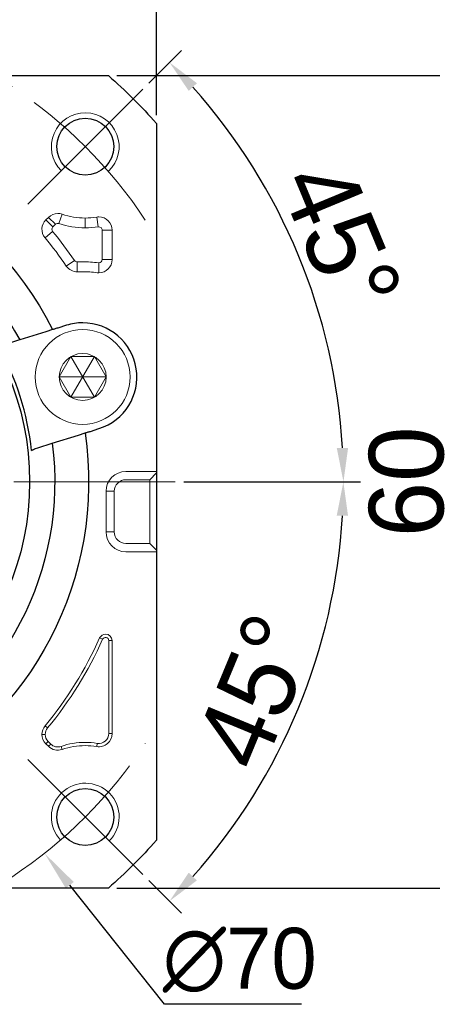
# Model space of a CAD drawing. Header units: millimetres. Extents: x 1384 to 1884, y 1004 to 1358.
# Tile 5 of 9: x 1639 to 1670, y 1239 to 1312. Entities that reach past the tile are written whole.
import ezdxf

# ---------------------------------------------------------------- set-up
doc = ezdxf.new("R2010")
doc.units = ezdxf.units.MM
doc.header["$PDSIZE"] = -5
doc.linetypes.add('点画线', pattern=[18, 12, -2, 2, -2])
doc.layers.get('0').update_dxf_attribs({"lineweight": 18})
doc.layers.get('Defpoints').update_dxf_attribs({"lineweight": 18})
for name, color, linetype, lineweight in [('7中心线层', 7, '点画线', 18), ('尺寸线', 7, 'Continuous', 18), ('尺寸线层', 3, 'Continuous', 18), ('粗实线', 7, 'Continuous', 50), ('细实线', 7, 'Continuous', 18)]:
    doc.layers.add(name, color=color, linetype=linetype, lineweight=lineweight)
doc.styles.add('工程字', font='txt')
doc.dimstyles.new('DIMSTYLE_17', dxfattribs={"dimtxt": 8, "dimasz": 12, "dimexe": 0.18, "dimexo": 0.0625, "dimgap": 0.09, "dimtad": 1, "dimtih": 1, "dimtoh": 1, "dimdec": 3, "dimdsep": 46, "dimtxsty": 'Standard', "dimblk": '_CAXARROW', "dimcen": 0.09, "dimdle": 24, "dimadec": 0, "dimazin": 0, "dimtfac": 0.7, "dimtdec": 3, "dimtofl": 0, "dimtmove": 0, "dimatfit": 3, "dimfxl": 1, "dimtolj": 1, "dimarcsym": 0})
doc.dimstyles.new('副本 ISO-25', dxfattribs={"dimtxt": 5.5, "dimasz": 2.5, "dimexe": 1.25, "dimexo": 0.625, "dimtad": 1, "dimtxsty": '工程字', "dimcen": 2.5, "dimdle": 5, "dimadec": 0, "dimazin": 0, "dimtfac": 1, "dimtmove": 0, "dimatfit": 3, "dimfxl": 1, "dimtolj": 1, "dimarcsym": 0})

# ---------------------------------------------------------------- blocks, each defined once
blk = doc.blocks.new('_CAXARROW')
blk.add_hatch(color=0).paths.add_polyline_path([(0, 0), (-1, 0.125), (-1, -0.125)], flags=0)
blk = doc.blocks.new('*D23')
at = {"layer": 'Defpoints', "color": 0}
for p in [(1597.783, 1305.478), (1641.268, 1250.623)]:
    blk.add_point(p, dxfattribs=at)
at = {"layer": '尺寸线层', "color": 0, "linetype": 'Continuous', "lineweight": -2}
for p, q in [((1619.525, 1277.96), (1619.525, 1278.14)), ((1619.435, 1278.05), (1619.615, 1278.05)), ((1650.107, 1239.473), (1643.132, 1248.272)), ((1660.232, 1239.473), (1650.107, 1239.473))]:
    blk.add_line(p, q, dxfattribs=at)
at = {"layer": '尺寸线层', "color": 0, "lineweight": -2, "xscale": 3, "yscale": 3, "zscale": 3, "rotation": 128.4049663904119}
blk.add_blockref('_CAXARROW', (1641.268, 1250.623), dxfattribs=at)
at = {"layer": '尺寸线层', "color": 0, "insert": (1655.67, 1242.723), "char_height": 4.5, "attachment_point": 5, "style": '工程字'}
blk.add_mtext('\\A1;∅70', dxfattribs=at)
blk = doc.blocks.new('_FILLED')
at = {"linetype": 'ByBlock'}
blk.add_hatch(color=0, dxfattribs=at).paths.add_polyline_path([(0, 0), (-1, 0.133), (-1, -0.133)], flags=0)
blk = doc.blocks.new('*D41')
at = {"layer": 'Defpoints', "color": 0}
for p in [(1649.525, 1316.098), (1589.525, 1304.508), (1649.525, 1304.508)]:
    blk.add_point(p, dxfattribs=at)
at = {"layer": '尺寸线层', "color": 0, "lineweight": -2}
for p, q in [((1589.525, 1305.133), (1589.525, 1317.348)), ((1649.525, 1305.133), (1649.525, 1317.348)), ((1592.025, 1316.098), (1647.025, 1316.098))]:
    blk.add_line(p, q, dxfattribs=at)
at = {"layer": '尺寸线层', "color": 0}
for points in [[(1592.025, 1316.515), (1592.025, 1315.681), (1589.525, 1316.098)], [(1647.025, 1315.681), (1647.025, 1316.515), (1649.525, 1316.098)]]:
    blk.add_solid(points, dxfattribs=at)
at = {"layer": '尺寸线层', "color": 0, "insert": (1619.525, 1319.473), "char_height": 5.5, "attachment_point": 5, "style": '工程字'}
blk.add_mtext('\\A1;60', dxfattribs=at)
blk = doc.blocks.new('*D42')
at = {"layer": 'Defpoints', "color": 0}
for p in [(1645.983, 1308.05), (1645.983, 1248.05), (1671.361, 1248.05)]:
    blk.add_point(p, dxfattribs=at)
at = {"layer": '尺寸线层', "color": 0, "lineweight": -2}
for p, q in [((1646.608, 1308.05), (1672.611, 1308.05)), ((1671.361, 1305.55), (1671.361, 1250.55)), ((1646.608, 1248.05), (1672.611, 1248.05))]:
    blk.add_line(p, q, dxfattribs=at)
at = {"layer": '尺寸线层', "color": 0}
for points in [[(1671.778, 1305.55), (1670.944, 1305.55), (1671.361, 1308.05)], [(1670.944, 1250.55), (1671.778, 1250.55), (1671.361, 1248.05)]]:
    blk.add_solid(points, dxfattribs=at)
at = {"layer": '尺寸线层', "color": 0, "insert": (1667.986, 1278.05), "char_height": 5.5, "attachment_point": 5, "rotation": 90, "style": '工程字'}
blk.add_mtext('\\A1;60', dxfattribs=at)
blk = doc.blocks.new('*D43')
at = {"layer": 'Defpoints', "color": 0}
for p in [(1648.517, 1307.042), (1640.031, 1298.556), (1661.826, 1289.385), (1494.994, 1278.05), (1650.913, 1278.05)]:
    blk.add_point(p, dxfattribs=at)
at = {"layer": '尺寸线层', "color": 0, "lineweight": -2}
for p, q in [((1648.959, 1307.484), (1651.375, 1309.9)), ((1651.538, 1278.05), (1664.568, 1278.05))]:
    blk.add_line(p, q, dxfattribs=at)
blk.add_arc((1619.525, 1278.05), 43.792, 3.27132, 41.72868, dxfattribs=at)
at = {"layer": '尺寸线层', "color": 0}
for points in [[(1652.511, 1307.485), (1651.905, 1306.913), (1650.491, 1309.016)], [(1662.83, 1280.537), (1663.663, 1280.561), (1663.318, 1278.05)]]:
    blk.add_solid(points, dxfattribs=at)
at = {"layer": '尺寸线层', "color": 0, "insert": (1663.102, 1296.101), "char_height": 5.5, "attachment_point": 5, "rotation": 292.5, "style": '工程字'}
blk.add_mtext('\\A1;45%%d', dxfattribs=at)
blk = doc.blocks.new('*D44')
at = {"layer": 'Defpoints', "color": 0}
for p in [(1494.994, 1278.05), (1650.913, 1278.05), (1640.031, 1257.544), (1657.447, 1256.157), (1648.517, 1249.059)]:
    blk.add_point(p, dxfattribs=at)
at = {"layer": '尺寸线层', "color": 0, "lineweight": -2}
for p, q in [((1651.538, 1278.05), (1664.563, 1278.05)), ((1648.959, 1248.617), (1651.372, 1246.204))]:
    blk.add_line(p, q, dxfattribs=at)
blk.add_arc((1619.525, 1278.05), 43.788, 318.27168, 356.72832, dxfattribs=at)
at = {"layer": '尺寸线层', "color": 0}
for points in [[(1663.658, 1275.539), (1662.825, 1275.563), (1663.313, 1278.05)], [(1651.902, 1249.191), (1652.507, 1248.619), (1650.488, 1247.088)]]:
    blk.add_solid(points, dxfattribs=at)
at = {"layer": '尺寸线层', "color": 0, "insert": (1656.862, 1262.585), "char_height": 5.5, "attachment_point": 5, "rotation": 67.5, "style": '工程字'}
blk.add_mtext('\\A1;45%%d', dxfattribs=at)

msp = doc.modelspace()

# ---------------------------------------------------------------- linework, layer by layer
for p, q in [((1642.3311, 1297.1228), (1642.5675, 1297.8136)), ((1641.5567, 1297.5792), (1641.3679, 1297.3904)), ((1641.8842, 1296.8741), (1641.3679, 1297.3904)), ((1642.073, 1297.0629), (1641.5567, 1297.5792)), ((1641.8842, 1296.8741), (1642.073, 1297.0629)), ((1644.2741, 1297.5296), (1644.2741, 1296.7994)), ((1645.2353, 1296.8769), (1645.1183, 1297.5977)), ((1641.8683, 1296.5375), (1641.3057, 1296.072)), ((1645.5257, 1296.6298), (1645.5257, 1294.462)), ((1645.5257, 1296.6298), (1646.2558, 1296.6298)), ((1646.2558, 1294.462), (1646.2558, 1296.6298)), ((1643.4812, 1294.3935), (1642.878, 1293.982)), ((1643.688, 1294.2843), (1643.688, 1293.5541)), ((1645.2754, 1294.2119), (1645.2754, 1293.4815)), ((1645.5257, 1294.462), (1646.2558, 1294.462)), ((1647.2754, 1278.8174), (1649.0254, 1278.8174)), ((1649.5254, 1278.8174), (1649.0254, 1278.8174)), ((1649.5254, 1278.8174), (1649.5254, 1278.7076)), ((1647.2754, 1278.2089), (1649.0254, 1278.2089)), ((1649.5254, 1278.7076), (1649.0254, 1278.2089)), ((1649.5254, 1278.7076), (1649.5254, 1277.7101)), ((1645.8091, 1274.3512), (1645.8091, 1277.3512)), ((1646.4176, 1274.3512), (1646.4176, 1277.3512)), ((1649.5254, 1277.7101), (1649.5254, 1273.9922)), ((1649.5254, 1273.9922), (1649.5254, 1272.9947)), ((1649.0254, 1273.4934), (1647.2754, 1273.4934)), ((1649.5254, 1272.9947), (1649.0254, 1273.4934)), ((1649.5254, 1272.9947), (1649.5254, 1272.8849)), ((1649.0254, 1272.8849), (1647.2754, 1272.8849)), ((1649.5254, 1272.8849), (1649.0254, 1272.8849)), ((1645.5564, 1266.4221), (1645.3367, 1266.5203)), ((1646.0152, 1266.3243), (1646.2558, 1266.3243)), ((1646.0152, 1266.3243), (1646.0152, 1259.4709)), ((1646.2558, 1259.4709), (1646.2558, 1266.3243)), ((1641.4912, 1259.8753), (1641.3057, 1260.0287)), ((1641.3214, 1259.4037), (1641.0807, 1259.4037)), ((1646.0152, 1259.4709), (1646.2558, 1259.4709)), ((1641.538, 1258.8805), (1641.3679, 1258.7104)), ((1641.3679, 1258.7104), (1641.5567, 1258.5215)), ((1641.7269, 1258.6917), (1641.538, 1258.8805)), ((1641.7269, 1258.6917), (1641.5567, 1258.5215)), ((1642.4896, 1258.5149), (1642.5675, 1258.2872)), ((1645.1568, 1258.7407), (1645.1183, 1258.5031))]:
    msp.add_line(p, q)
msp.add_circle((1644.0836, 1285.7935), 1.7321)
for centre, radius, start, end in [((1642.25, 1296.8859), 0.9805, 90, 135), ((1642.25, 1296.8859), 0.9805, 71.103881, 90), ((1642.0612, 1296.6971), 0.9805, 135, 219.60525), ((1644.2741, 1302.7991), 5.9997, 251.103881, 270), ((1645.2754, 1296.6298), 0.9805, 90, 99.218623), ((1645.2754, 1296.6298), 0.9805, 0, 90), ((1619.5254, 1278.0504), 28.9997, 34.302587, 39.60525), ((1644.2741, 1302.7991), 5.9997, 270, 279.218623), ((1644.0836, 1285.7935), 8.4997, 90, 92.59118), ((1644.0836, 1285.7935), 8.4997, 82.17173, 90), ((1645.2754, 1294.462), 0.9805, 270, 0), ((1643.688, 1294.5346), 0.9805, 214.302587, 270), ((1643.688, 1294.5346), 0.9805, 270, 272.59118), ((1645.2754, 1294.462), 0.9805, 262.17173, 270), ((1645.7754, 1266.3243), 0.4805, 90, 155.929385), ((1645.7754, 1266.3243), 0.4805, 0, 90), ((1619.5254, 1278.0504), 28.5102, 320.39475, 335.929385), ((1642.0612, 1259.4037), 0.9805, 140.39475, 180), ((1642.0612, 1259.4037), 0.9805, 180, 225), ((1645.2754, 1259.4709), 0.9805, 260.781377, 0), ((1642.25, 1259.2148), 0.9805, 225, 288.896119), ((1644.2741, 1253.3016), 5.5102, 90, 108.896119), ((1644.2741, 1253.3016), 5.5102, 80.781377, 90)]:
    msp.add_arc(centre, radius, start, end)
at = {"extrusion": (0, 0, -1)}
for centre, radius, start, end in [((-1644.2741, 1302.7991), 5.2695, 270, 288.896119), ((-1644.2741, 1302.7991), 5.2695, 260.781377, 270), ((-1619.5254, 1278.0504), 28.2695, 140.39475, 145.697413), ((-1644.0836, 1285.7935), 7.7695, 87.40882, 90), ((-1644.0836, 1285.7935), 7.7695, 90, 97.82827), ((-1647.2754, 1277.3512), 1.4663, 0, 90), ((-1647.2754, 1277.3512), 0.8577, 0, 90), ((-1647.2754, 1274.3512), 1.4663, 270, 0), ((-1647.2754, 1274.3512), 0.8577, 270, 0), ((-1619.5254, 1278.0504), 28.2695, 204.070615, 219.60525), ((-1642.0612, 1259.4037), 0.7398, 0, 39.60525), ((-1642.0612, 1259.4037), 0.7398, 315, 0), ((-1645.2754, 1259.4709), 0.7398, 180, 279.218623), ((-1642.25, 1259.2148), 0.7398, 251.103881, 315), ((-1644.2741, 1253.3016), 5.2695, 71.103881, 90), ((-1644.2741, 1253.3016), 5.2695, 90, 99.218623)]:
    msp.add_arc(centre, radius, start, end, dxfattribs=at)
for points, degree in [([(1642.073, 1297.0629), (1642.1118, 1297.0913), (1642.1893, 1297.148), (1642.2838, 1297.1312), (1642.3311, 1297.1228)], 3), ([(1645.2353, 1296.8769), (1645.312, 1296.8691), (1645.4655, 1296.8533), (1645.5056, 1296.7043), (1645.5257, 1296.6298)], 3), ([(1643.6993, 1294.2845), (1643.688, 1294.2843)], 1), ([(1645.2754, 1294.2119), (1645.264, 1294.2118), (1645.2526, 1294.2125), (1645.2413, 1294.214)], 3)]:
    msp.add_open_spline(points, degree=degree)
for points, knots in [([(1641.8683, 1296.5375), (1641.8386, 1296.5951), (1641.7792, 1296.7104), (1641.8492, 1296.8195), (1641.8842, 1296.8741)], [0, 0, 0, 0, 0.5, 1, 1, 1, 1]), ([(1643.688, 1294.2843), (1643.6469, 1294.2897), (1643.5645, 1294.3006), (1643.509, 1294.3625), (1643.4812, 1294.3935)], [0, 0, 0, 0, 0.4991029, 1, 1, 1, 1]), ([(1645.5257, 1294.462), (1645.5095, 1294.3942), (1645.4773, 1294.2594), (1645.3424, 1294.2277), (1645.2754, 1294.2119)], [0, 0, 0, 0, 0.5025748, 1, 1, 1, 1]), ([(1645.5564, 1266.4221), (1645.5881, 1266.4654), (1645.6513, 1266.5517), (1645.8285, 1266.5736), (1645.9813, 1266.4814), (1646.0039, 1266.3767), (1646.0152, 1266.3243)], [0, 0, 0, 0, 0.2504474, 0.5, 0.7495526, 1, 1, 1, 1])]:
    msp.add_open_spline(points, degree=3, knots=knots)
at = {"layer": '7中心线层'}
for p, q in [((1640.0315, 1298.5565), (1648.5167, 1307.0418)), ((1494.9944, 1278.0504), (1650.9129, 1278.0504)), ((1640.0315, 1257.5443), (1648.5167, 1249.059))]:
    msp.add_line(p, q, dxfattribs=at)
for start, end in [(33.521659, 56.478341), (303.521659, 326.478341)]:
    msp.add_arc((1619.5254, 1278.0504), 35, start, end, dxfattribs=at)
at = {"layer": '尺寸线'}
for p, q in [((1649.0254, 1278.2089), (1649.0254, 1273.4934)), ((1646.4176, 1277.3512), (1645.8091, 1277.3512)), ((1646.4176, 1274.3512), (1645.8091, 1274.3512))]:
    msp.add_line(p, q, dxfattribs=at)
for centre, start, end in [((1644.2741, 1302.7991), 313.362755, 225), ((1644.2741, 1253.3016), 315, 223.362755)]:
    msp.add_arc(centre, 2.5, start, end, dxfattribs=at)
at = {"layer": '粗实线', "linetype": 'Continuous', "lineweight": 30}
for p, q in [((1593.0678, 1308.0504), (1645.9829, 1308.0504)), ((1649.5254, 1304.5079), (1649.5254, 1272.8849)), ((1641.3751, 1289.1337), (1639.4393, 1288.5233)), ((1641.8583, 1289.286), (1641.3751, 1289.1337)), ((1642.8807, 1289.6084), (1642.2447, 1289.4079)), ((1644.6503, 1281.7781), (1645.2864, 1281.9787)), ((1641.845, 1280.8936), (1643.7807, 1281.5039)), ((1643.7807, 1281.5039), (1644.2639, 1281.6563)), ((1649.5254, 1272.8849), (1649.5254, 1251.5929)), ((1645.9829, 1248.0504), (1593.0678, 1248.0504))]:
    msp.add_line(p, q, dxfattribs=at)
for centre in [(1644.2741, 1302.7991), (1644.2741, 1253.3016)]:
    msp.add_circle(centre, 2.1, dxfattribs=at)
at = {"layer": '粗实线', "linetype": 'Continuous', "lineweight": 30, "extrusion": (0, 0, -1)}
for radius, start, end in [(40, 131.409622, 138.590378), (25, 81.706896, 153.293104), (22.5, 90, 152.259652), (20.6414, 90, 270), (25, 171.706896, 243.293104), (22.5, 172.740348, 242.259652), (40, 221.409622, 228.590378)]:
    msp.add_arc((-1619.5254, 1278.0504), radius, start, end, dxfattribs=at)
at = {"layer": '粗实线', "linetype": 'Continuous', "lineweight": 30}
for centre, radius, start, end in [((1644.0836, 1285.7935), 4, 90, 107.5), ((1644.0836, 1285.7935), 4, 287.500017, 90), ((1619.5254, 1278.0504), 20.9162, 6.317702, 28.682298)]:
    msp.add_arc(centre, radius, start, end, dxfattribs=at)
for points, knots in [([(1642.2447, 1289.4079), (1642.201, 1289.3941), (1642.1568, 1289.3801), (1642.0743, 1289.3542), (1642.035, 1289.3418), (1641.9671, 1289.3204), (1641.9375, 1289.311), (1641.8922, 1289.2967), (1641.8757, 1289.2915), (1641.8669, 1289.2887), (1641.8625, 1289.2874), (1641.8581, 1289.286)], [0, 0, 0, 0, 0.2183987, 0.2183987, 0.4368728, 0.4368728, 0.6541149, 0.6541149, 0.8686839, 0.8686839, 1, 1, 1, 1]), ([(1644.2632, 1281.6561), (1644.2676, 1281.6575), (1644.272, 1281.6588), (1644.2993, 1281.6675), (1644.3204, 1281.6741), (1644.3733, 1281.6908), (1644.4059, 1281.7011), (1644.4782, 1281.7238), (1644.519, 1281.7367), (1644.5901, 1281.7591), (1644.6203, 1281.7687), (1644.6503, 1281.7781)], [0, 0, 0, 0, 0.2115356, 0.2115356, 0.4229944, 0.4229944, 0.6356664, 0.6356664, 0.8509644, 0.8509644, 1, 1, 1, 1])]:
    msp.add_open_spline(points, degree=3, knots=knots, dxfattribs=at)
for points in [[(1639.4393, 1288.5233), (1639.0291, 1288.394), (1638.6185, 1288.2645), (1638.2074, 1288.1349)], [(1640.3145, 1280.352), (1640.4115, 1280.4246), (1640.5113, 1280.4731), (1640.613, 1280.5052)], [(1640.613, 1280.5052), (1641.0241, 1280.6348), (1641.4347, 1280.7643), (1641.845, 1280.8936)]]:
    msp.add_open_spline(points, degree=3, dxfattribs=at)
at = {"layer": '细实线', "color": 0}
for p, q in [((1644.9496, 1287.2935), (1643.2175, 1284.2935)), ((1644.9496, 1284.2935), (1643.2175, 1287.2935)), ((1645.8156, 1285.7935), (1642.3515, 1285.7935))]:
    msp.add_line(p, q, dxfattribs=at)
msp.add_lwpolyline([(1642.3515, 1285.7935), (1643.2175, 1284.2935), (1644.9496, 1284.2935), (1645.8156, 1285.7935), (1644.9496, 1287.2935), (1643.2175, 1287.2935)], close=True, dxfattribs=at)
msp.add_circle((1644.0836, 1285.7935), 3.5, dxfattribs=at)

# ---------------------------------------------------------------- dimensions: what is measured, and where the dimension line sits
at = {"layer": '尺寸线层'}
dim = msp.add_linear_dim(base=(1649.5254, 1316.0981), p1=(1589.5254, 1304.5079), p2=(1649.5254, 1304.5079), dimstyle='副本 ISO-25', dxfattribs=at)
dim.commit()
dim.dimension.update_dxf_attribs({"geometry": '*D41', "text_midpoint": (1619.5254, 1319.4731)})
for base, line1, line2, picture, middle in [((1661.8256, 1289.3847), ((1640.0315, 1298.5565), (1648.5167, 1307.0418)), ((1494.9944, 1278.0504), (1650.9129, 1278.0504)), '*D43', (1663.1023, 1296.1006)), ((1657.4465, 1256.1566), ((1494.9944, 1278.0504), (1650.9129, 1278.0504)), ((1640.0315, 1257.5443), (1648.5167, 1249.059)), '*D44', (1656.8617, 1262.5851))]:
    dim = msp.add_angular_dim_2l(base=base, line1=line1, line2=line2, dimstyle='副本 ISO-25', dxfattribs=at)
    dim.commit()
    dim.dimension.update_dxf_attribs({"geometry": picture, "text_midpoint": middle})
dim = msp.add_linear_dim(base=(1671.3611, 1248.0504), p1=(1645.9829, 1308.0504), p2=(1645.9829, 1248.0504), angle=90, dimstyle='副本 ISO-25', dxfattribs=at)
dim.commit()
dim.dimension.update_dxf_attribs({"geometry": '*D42', "text_midpoint": (1667.9861, 1278.0504)})
at = {"layer": '尺寸线层', "linetype": 'Continuous'}
dim = msp.add_diameter_dim_2p(p1=(1597.7828, 1305.4778), p2=(1641.2679, 1250.623), dimstyle='DIMSTYLE_17', override={"dimtxt": 4.5, "dimasz": 3, "dimgap": 1, "dimtxsty": '工程字', "dimtol": 0, "dimldrblk": '_FILLED'}, dxfattribs=at)
dim.commit()
dim.dimension.update_dxf_attribs({"geometry": '*D23', "text_midpoint": (1655.6696, 1239.4731), "dimtype": 163})

doc.saveas('drawing.dxf')
